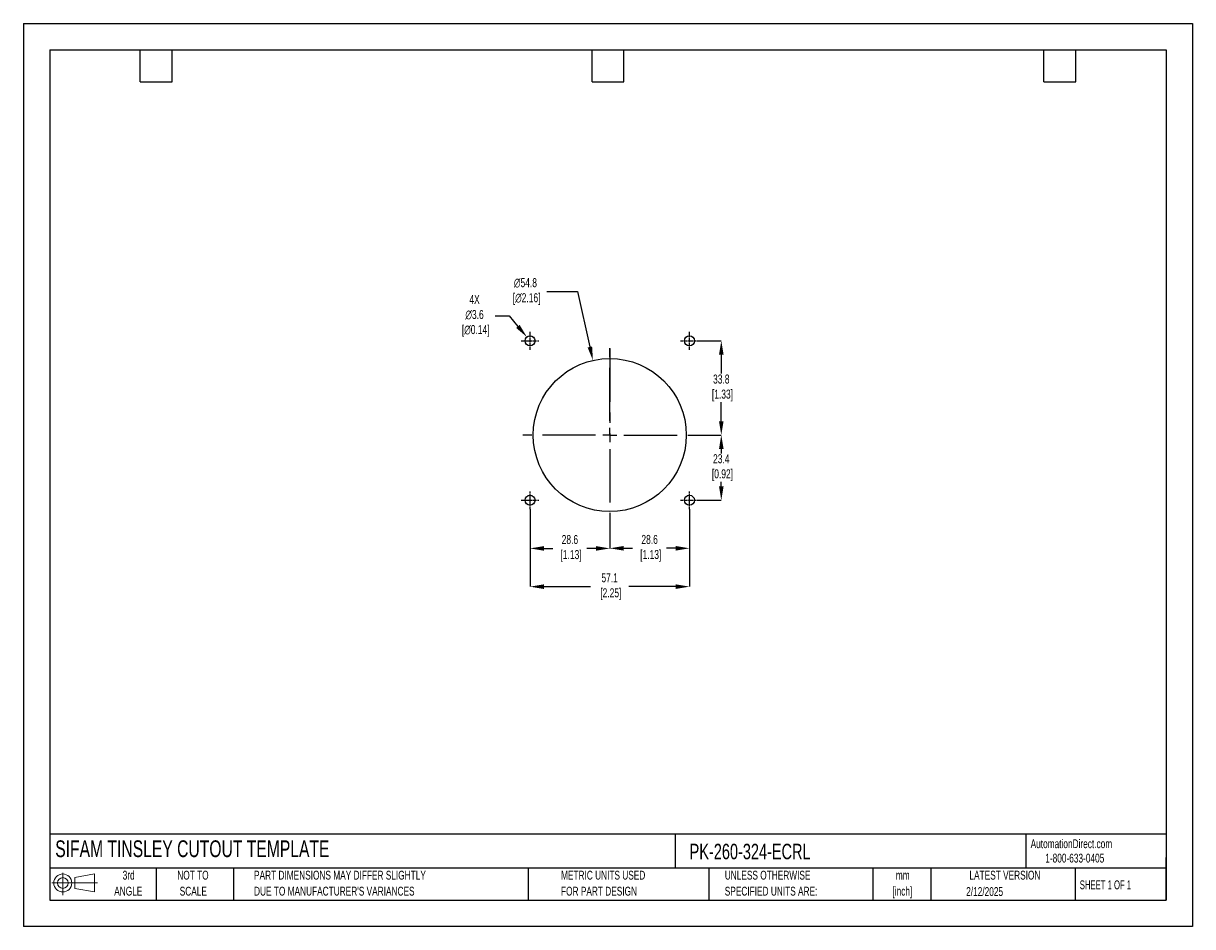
# Model space of a CAD drawing. Header units: millimetres. Extents: x 0 to 419, y 0 to 324.
import ezdxf

# ---------------------------------------------------------------- set-up
doc = ezdxf.new("R2010")
doc.units = ezdxf.units.MM
doc.header["$LTSCALE"] = 1.5
doc.header["$PDSIZE"] = -1
doc.linetypes.add('CENTERX2', pattern=[20.32, 12.7, -2.54, 2.54, -2.54])
for name, color, linetype in [('1', 7, 'Continuous'), ('CENTER', 40, 'CENTERX2'), ('SLD-DEFPOINTS', 7, 'Continuous')]:
    doc.layers.add(name, color=color, linetype=linetype)
doc.layers.add('DIMENSIONS', color=140, linetype='Continuous', lineweight=25)
doc.layers.add('TEXT', color=140, linetype='Continuous', lineweight=25)
doc.styles.add('SLDTEXTSTYLE0', font='TXT', dxfattribs={"width": 0.7})
doc.styles.add('SLDTEXTSTYLE1', font='TXT', dxfattribs={"width": 0.65})
doc.dimstyles.new('SLDDIMSTYLE0', dxfattribs={"dimtxt": 3.237012, "dimasz": 4.953, "dimexe": 0, "dimexo": 0.0625, "dimgap": 0.809253, "dimtad": 0, "dimtih": 1, "dimtoh": 1, "dimrnd": 1e-09, "dimzin": 12, "dimdsep": 46, "dimtxsty": 'SLDTEXTSTYLE0', "dimsah": 1, "dimcen": 0, "dimadec": 0, "dimazin": 3, "dimtfac": 1, "dimtofl": 0, "dimtmove": 0, "dimatfit": 3, "dimfxl": 0, "dimfrac": 2, "dimtolj": 1, "dimtzin": 12, "dimarcsym": 0})

# ---------------------------------------------------------------- blocks, each defined once
blk = doc.blocks.new('Block11')
at = {"color": 7, "linetype": 'Continuous', "lineweight": 18}
for p, q in [((0, 4.32), (16.31, 4.32)), ((3.88, 7.97), (3.88, 0)), ((8.22, 6.25), (15.26, 7.55)), ((8.22, 2.39), (8.22, 6.25)), ((15.26, 7.55), (15.26, 1.1)), ((8.22, 2.39), (15.26, 1.1))]:
    blk.add_line(p, q, dxfattribs=at)
for radius in [3.23, 1.93]:
    blk.add_circle((3.88, 4.32), radius, dxfattribs=at)
blk = doc.blocks.new('Block12')
at = {"layer": 'SLD-DEFPOINTS'}
blk.add_blockref('Block11', (0, 0), dxfattribs=at)
blk = doc.blocks.new('SW_NOTE_0_1')
at = {"layer": 'TEXT', "color": 0, "linetype": 'CENTERX2', "lineweight": 18, "char_height": 3.175, "attachment_point": 2, "style": 'SLDTEXTSTYLE0'}
for s, insert in [('mm', (4.27, 4.09)), ('[inch]', (4.14, -1.64))]:
    blk.add_mtext(s, dxfattribs=dict(at, insert=insert))
blk = doc.blocks.new('SW_NOTE_0_2')
at = {"layer": 'TEXT', "color": 0, "linetype": 'CENTERX2', "lineweight": 18, "char_height": 3.175, "attachment_point": 1, "style": 'SLDTEXTSTYLE0'}
for s, insert in [('UNLESS OTHERWISE', (0, 4.09)), ('SPECIFIED UNITS ARE:', (0, -1.64))]:
    blk.add_mtext(s, dxfattribs=dict(at, insert=insert))
blk = doc.blocks.new('SW_NOTE_0_3')
at = {"layer": 'TEXT', "color": 0, "linetype": 'CENTERX2', "lineweight": 18, "char_height": 3.175, "attachment_point": 1, "style": 'SLDTEXTSTYLE0'}
for s, insert in [('PART DIMENSIONS MAY DIFFER SLIGHTLY', (0, 4.09)), ("DUE TO MANUFACTURER'S VARIANCES", (0, -1.64))]:
    blk.add_mtext(s, dxfattribs=dict(at, insert=insert))
blk = doc.blocks.new('SW_NOTE_0_4')
at = {"layer": 'TEXT', "color": 0, "linetype": 'CENTERX2', "lineweight": 18, "char_height": 3.175, "attachment_point": 2, "style": 'SLDTEXTSTYLE0'}
for s, insert in [('NOT TO', (7.89, 4.09)), ('SCALE', (8.03, -1.64))]:
    blk.add_mtext(s, dxfattribs=dict(at, insert=insert))
blk = doc.blocks.new('SW_NOTE_0_5')
at = {"layer": 'TEXT', "color": 0, "linetype": 'CENTERX2', "lineweight": 18, "char_height": 3.175, "attachment_point": 2, "style": 'SLDTEXTSTYLE0'}
for s, insert in [('3rd', (3.47, 4.09)), ('ANGLE', (3.33, -1.64))]:
    blk.add_mtext(s, dxfattribs=dict(at, insert=insert))
blk = doc.blocks.new('SW_NOTE_0_6')
at = {"layer": 'TEXT', "color": 0, "linetype": 'CENTERX2', "lineweight": 18, "char_height": 3.175, "attachment_point": 1, "style": 'SLDTEXTSTYLE0'}
for s, insert in [('METRIC UNITS USED', (0, 4.09)), ('FOR PART DESIGN', (0, -1.64))]:
    blk.add_mtext(s, dxfattribs=dict(at, insert=insert))
blk = doc.blocks.new('SW_CENTERMARKSYMBOL_0')
at = {"layer": 'CENTER', "color": 0}
for p, q in [((0, 5.08), (0, 31.2)), ((-5.08, 0), (-31.2, 0)), ((0, 0), (-2.54, 0)), ((0, 0), (0, 2.54)), ((0, 0), (0, -2.54)), ((0, 0), (2.54, 0)), ((5.08, 0), (31.2, 0)), ((0, -5.08), (0, -31.2))]:
    blk.add_line(p, q, dxfattribs=at)
blk = doc.blocks.new('*D21')
at = {"layer": 'Defpoints', "color": 0}
for p in [(238.76, 149.69), (210.19, 145.06), (238.76, 135.64)]:
    blk.add_point(p, dxfattribs=at)
at = {"layer": 'DIMENSIONS', "color": 0, "lineweight": -2}
for p, q in [((238.76, 149.63), (238.76, 135.64)), ((210.19, 145), (210.19, 135.64)), ((215.14, 135.64), (218.38, 135.64)), ((233.81, 135.64), (230.57, 135.64))]:
    blk.add_line(p, q, dxfattribs=at)
at = {"layer": 'DIMENSIONS', "color": 0}
for points in [[(215.14, 136.47), (215.14, 134.82), (210.19, 135.64)], [(233.81, 136.47), (233.81, 134.82), (238.76, 135.64)]]:
    blk.add_solid(points, dxfattribs=at)
at = {"layer": 'DIMENSIONS', "color": 0, "insert": (224.47, 135.64), "char_height": 3.237, "attachment_point": 5, "style": 'SLDTEXTSTYLE0'}
blk.add_mtext('\\A1;28.6\\P [1.13]', dxfattribs=at)
blk = doc.blocks.new('*D22')
at = {"layer": 'Defpoints', "color": 0}
for p in [(181.61, 149.69), (238.76, 149.69), (238.76, 121.9)]:
    blk.add_point(p, dxfattribs=at)
at = {"layer": 'DIMENSIONS', "color": 0, "lineweight": -2}
for p, q in [((181.61, 149.63), (181.61, 121.9)), ((238.76, 149.63), (238.76, 121.9)), ((186.56, 121.9), (203.3, 121.9)), ((233.81, 121.9), (217, 121.9))]:
    blk.add_line(p, q, dxfattribs=at)
at = {"layer": 'DIMENSIONS', "color": 0}
for points in [[(186.56, 122.72), (186.56, 121.07), (181.61, 121.9)], [(233.81, 122.72), (233.81, 121.07), (238.76, 121.9)]]:
    blk.add_solid(points, dxfattribs=at)
at = {"layer": 'DIMENSIONS', "color": 0, "insert": (210.15, 121.9), "char_height": 3.237, "attachment_point": 5, "style": 'SLDTEXTSTYLE0'}
blk.add_mtext('\\A1;57.1\\P [2.25]', dxfattribs=at)
blk = doc.blocks.new('*D23')
at = {"layer": 'Defpoints', "color": 0}
for p in [(241.38, 176.25), (241.95, 152.88), (250.16, 152.88)]:
    blk.add_point(p, dxfattribs=at)
at = {"layer": 'DIMENSIONS', "color": 0, "lineweight": -2}
for p, q in [((241.44, 176.25), (250.16, 176.25)), ((250.16, 171.3), (250.16, 169.69)), ((250.16, 157.84), (250.16, 159.44)), ((242.01, 152.88), (250.16, 152.88))]:
    blk.add_line(p, q, dxfattribs=at)
at = {"layer": 'DIMENSIONS', "color": 0}
for points in [[(249.34, 171.3), (250.99, 171.3), (250.16, 176.25)], [(249.34, 157.84), (250.99, 157.84), (250.16, 152.88)]]:
    blk.add_solid(points, dxfattribs=at)
at = {"layer": 'DIMENSIONS', "color": 0, "insert": (250.16, 164.57), "char_height": 3.237, "attachment_point": 5, "style": 'SLDTEXTSTYLE0'}
blk.add_mtext('\\A1;23.4\\P [0.92]', dxfattribs=at)
blk = doc.blocks.new('*D24')
at = {"layer": 'Defpoints', "color": 0}
for p in [(241.95, 210.03), (241.38, 176.25), (250.16, 176.25)]:
    blk.add_point(p, dxfattribs=at)
at = {"layer": 'DIMENSIONS', "color": 0, "lineweight": -2}
for p, q in [((242.01, 210.03), (250.16, 210.03)), ((250.16, 205.08), (250.16, 198.27)), ((250.16, 181.21), (250.16, 188.02)), ((241.44, 176.25), (250.16, 176.25))]:
    blk.add_line(p, q, dxfattribs=at)
at = {"layer": 'DIMENSIONS', "color": 0}
for points in [[(249.34, 205.08), (250.99, 205.08), (250.16, 210.03)], [(249.34, 181.21), (250.99, 181.21), (250.16, 176.25)]]:
    blk.add_solid(points, dxfattribs=at)
at = {"layer": 'DIMENSIONS', "color": 0, "insert": (250.16, 193.14), "char_height": 3.237, "attachment_point": 5, "style": 'SLDTEXTSTYLE0'}
blk.add_mtext('\\A1;33.8\\P [1.33]', dxfattribs=at)
blk = doc.blocks.new('*D25')
at = {"layer": 'Defpoints', "color": 0}
for p in [(181.61, 149.69), (210.19, 145.06), (181.61, 135.61)]:
    blk.add_point(p, dxfattribs=at)
at = {"layer": 'DIMENSIONS', "color": 0, "lineweight": -2}
for p, q in [((181.61, 149.63), (181.61, 135.61)), ((210.19, 145), (210.19, 135.61)), ((186.56, 135.61), (189.8, 135.61)), ((205.23, 135.61), (201.99, 135.61))]:
    blk.add_line(p, q, dxfattribs=at)
at = {"layer": 'DIMENSIONS', "color": 0}
for points in [[(186.56, 136.43), (186.56, 134.78), (181.61, 135.61)], [(205.23, 136.43), (205.23, 134.78), (210.19, 135.61)]]:
    blk.add_solid(points, dxfattribs=at)
at = {"layer": 'DIMENSIONS', "color": 0, "insert": (195.9, 135.61), "char_height": 3.237, "attachment_point": 5, "style": 'SLDTEXTSTYLE0'}
blk.add_mtext('\\A1;28.6\\P [1.13]', dxfattribs=at)
blk = doc.blocks.new('*D26')
at = {"layer": 'Defpoints', "color": 0}
for p in [(204.15, 203.01), (216.22, 149.5)]:
    blk.add_point(p, dxfattribs=at)
at = {"layer": 'DIMENSIONS', "color": 0, "lineweight": -2}
for p, q in [((187.58, 227.7), (198.57, 227.7)), ((198.57, 227.7), (203.06, 207.84))]:
    blk.add_line(p, q, dxfattribs=at)
at = {"layer": 'DIMENSIONS', "color": 0}
blk.add_solid([(203.86, 208.02), (202.25, 207.66), (204.15, 203.01)], dxfattribs=at)
at = {"layer": 'DIMENSIONS', "color": 0, "insert": (179.97, 227.7), "char_height": 3.237, "attachment_point": 5, "style": 'SLDTEXTSTYLE0'}
blk.add_mtext('\\A1;∅54.8\\P [∅2.16]', dxfattribs=at)
blk = doc.blocks.new('*D27')
at = {"layer": 'Defpoints', "color": 0}
for p in [(180.47, 211.4), (182.76, 208.67)]:
    blk.add_point(p, dxfattribs=at)
at = {"layer": 'DIMENSIONS', "color": 0, "lineweight": -2}
for p, q in [((169.14, 218.98), (174.09, 218.98)), ((174.09, 218.98), (177.28, 215.19))]:
    blk.add_line(p, q, dxfattribs=at)
at = {"layer": 'DIMENSIONS', "color": 0}
blk.add_solid([(177.91, 215.72), (176.65, 214.66), (180.47, 211.4)], dxfattribs=at)
at = {"layer": 'DIMENSIONS', "color": 0, "insert": (161.72, 218.98), "char_height": 3.237, "attachment_point": 5, "style": 'SLDTEXTSTYLE0'}
blk.add_mtext('\\A1;4X\\P∅3.6\\P [∅0.14]', dxfattribs=at)

msp = doc.modelspace()

# ---------------------------------------------------------------- linework, layer by layer
at = {"color": 7, "linetype": 'Continuous'}
for p, q in [((0, 323.85), (0, 0)), ((0, 323.85), (419.1, 323.85)), ((419.1, 323.85), (419.1, 0)), ((419.1, 0), (0, 0))]:
    msp.add_line(p, q, dxfattribs=at)
at = {"layer": '1', "color": 1, "linetype": 'Continuous'}
for centre, radius in [((181.61, 210.03), 1.78), ((238.76, 210.03), 1.78), ((210.19, 176.25), 27.43), ((181.61, 152.88), 1.78), ((238.76, 152.88), 1.78)]:
    msp.add_circle(centre, radius, dxfattribs=at)
at = {"layer": 'CENTER', "ltscale": 0.05}
for p, q in [((178.42, 210.03), (184.8, 210.03)), ((181.61, 206.84), (181.61, 213.22)), ((235.57, 210.03), (241.95, 210.03)), ((238.76, 206.84), (238.76, 213.22)), ((181.61, 149.69), (181.61, 156.07)), ((238.76, 149.69), (238.76, 156.07)), ((178.42, 152.88), (184.8, 152.88)), ((235.57, 152.88), (241.95, 152.88))]:
    msp.add_line(p, q, dxfattribs=at)
at = {"layer": 'CENTER'}
msp.add_line((210.19, 207.25), (210.19, 176.25), dxfattribs=at)
at = {"layer": 'TEXT'}
for p, q in [((9.52, 314.32), (409.57, 314.32)), ((9.52, 314.32), (9.52, 9.52)), ((41.91, 302.89), (41.91, 314.32)), ((53.34, 302.89), (53.34, 314.32)), ((203.83, 302.89), (203.83, 314.32)), ((215.26, 302.89), (215.26, 314.32)), ((365.76, 302.89), (365.76, 314.32)), ((377.19, 302.89), (377.19, 314.32)), ((409.57, 314.32), (409.57, 9.52)), ((41.91, 302.89), (53.34, 302.89)), ((203.83, 302.89), (215.26, 302.89)), ((365.76, 302.89), (377.19, 302.89)), ((409.57, 33.19), (9.52, 33.19)), ((233.64, 33.19), (233.64, 20.95)), ((359.36, 33.19), (359.36, 20.95)), ((409.57, 9.52), (409.57, 24.77)), ((409.57, 20.95), (9.52, 20.95)), ((47.62, 20.95), (47.62, 9.52)), ((75.32, 20.95), (75.32, 9.52)), ((180.97, 20.95), (180.97, 9.52)), ((245.67, 20.95), (245.67, 9.52)), ((304.54, 20.95), (304.54, 9.52)), ((325.22, 20.95), (325.22, 9.52)), ((377.02, 20.95), (377.02, 9.52)), ((9.52, 9.52), (409.57, 9.52))]:
    msp.add_line(p, q, dxfattribs=at)

# ---------------------------------------------------------------- block references
at = {"layer": 'CENTER'}
msp.add_blockref('SW_CENTERMARKSYMBOL_0', (210.19, 176.25), dxfattribs=at)
at = {"layer": 'SLD-DEFPOINTS'}
msp.add_blockref('Block12', (10.26, 11.33), dxfattribs=at)
at = {"layer": 'TEXT', "linetype": 'CENTERX2', "lineweight": 18}
for name, p in [('SW_NOTE_0_5', (34.27, 15.95)), ('SW_NOTE_0_4', (52.89, 15.95)), ('SW_NOTE_0_3', (82.68, 15.95)), ('SW_NOTE_0_6', (192.72, 15.95)), ('SW_NOTE_0_2', (251.41, 15.95)), ('SW_NOTE_0_1', (310.93, 15.95))]:
    msp.add_blockref(name, p, dxfattribs=at)

# ---------------------------------------------------------------- texts
at = {"layer": 'TEXT', "linetype": 'CENTERX2', "lineweight": 25, "attachment_point": 1, "style": 'SLDTEXTSTYLE0'}
for s, insert, char_height in [('SIFAM TINSLEY CUTOUT TEMPLATE', (11.42, 30.93), 6), ('PK-260-324-ECRL', (238.81, 29.71), 5.5562)]:
    msp.add_mtext(s, dxfattribs=dict(at, insert=insert, char_height=char_height))
at = {"layer": 'TEXT', "linetype": 'CENTERX2', "lineweight": 18, "char_height": 3.175}
for s, insert, attachment_point, style in [('AutomationDirect.com', (361.04, 31.31), 1, 'SLDTEXTSTYLE0'), ('1-800-633-0405', (366.29, 26.16), 1, 'SLDTEXTSTYLE0'), ('LATEST VERSION', (351.83, 20.05), 2, 'SLDTEXTSTYLE0'), ('2/12/2025', (344.55, 14.16), 2, 'SLDTEXTSTYLE0'), ('SHEET 1 OF 1', (378.66, 16.58), 1, 'SLDTEXTSTYLE1')]:
    msp.add_mtext(s, dxfattribs=dict(at, insert=insert, attachment_point=attachment_point, style=style))

# ---------------------------------------------------------------- dimensions: what is measured, and where the dimension line sits
at = {"layer": 'DIMENSIONS'}
dim = msp.add_diameter_dim_2p(p1=(216.2223, 149.5016), p2=(204.1483, 203.0062), text='<>\\P[]', dimstyle='SLDDIMSTYLE0', override={"dimdec": 1}, dxfattribs=at)
dim.commit()
dim.dimension.update_dxf_attribs({"geometry": '*D26', "text_midpoint": (179.9726, 227.704), "dimtype": 163})
dim = msp.add_diameter_dim_2p(p1=(182.76, 208.67), p2=(180.47, 211.4), text='4X\\P<>\\P[]', dimstyle='SLDDIMSTYLE0', override={"dimdec": 1}, dxfattribs=at)
dim.commit()
dim.dimension.update_dxf_attribs({"geometry": '*D27', "text_midpoint": (161.72, 218.98)})
for base, p1, p2, picture, middle in [((250.16, 176.25), (241.95, 210.03), (241.38, 176.25), '*D24', (250.16, 193.14)), ((250.16, 152.88), (241.38, 176.25), (241.95, 152.88), '*D23', (250.16, 164.57))]:
    dim = msp.add_linear_dim(base=base, p1=p1, p2=p2, angle=90, text='<>\\P[]', dimstyle='SLDDIMSTYLE0', override={"dimdec": 1}, dxfattribs=at)
    dim.commit()
    dim.dimension.update_dxf_attribs({"geometry": picture, "text_midpoint": middle})
dim = msp.add_linear_dim(base=(238.76030829, 121.89690115), p1=(181.61030829, 149.69382472), p2=(238.76030829, 149.69382472), text='<>\\P[]', dimstyle='SLDDIMSTYLE0', override={"dimdec": 1}, dxfattribs=at)
dim.commit()
dim.dimension.update_dxf_attribs({"geometry": '*D22', "text_midpoint": (210.14810518, 121.89690115), "dimtype": 160})
for base, p2, picture, middle in [((181.61, 135.61), (181.61, 149.69), '*D25', (195.9, 135.61)), ((238.76, 135.64), (238.76, 149.69), '*D21', (224.47, 135.64))]:
    dim = msp.add_linear_dim(base=base, p1=(210.19, 145.06), p2=p2, text='<>\\P[]', dimstyle='SLDDIMSTYLE0', override={"dimdec": 1}, dxfattribs=at)
    dim.commit()
    dim.dimension.update_dxf_attribs({"geometry": picture, "text_midpoint": middle})

doc.saveas('drawing.dxf')
